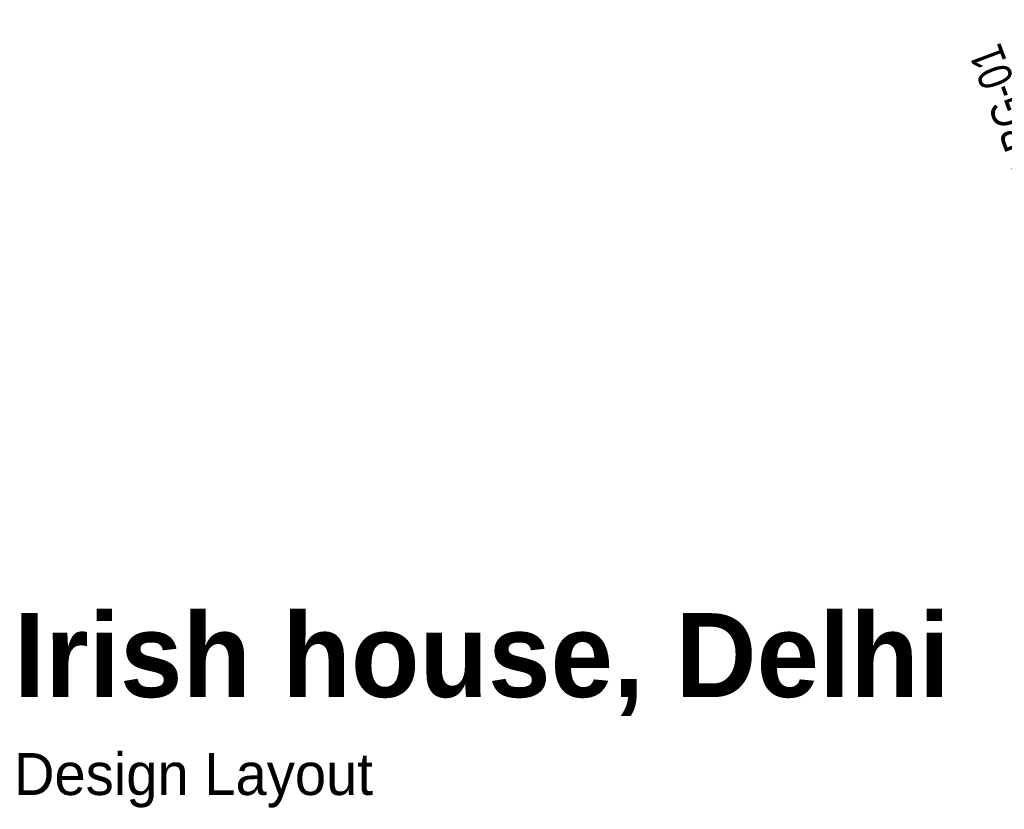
# Model space of a CAD drawing. Header units: millimetres. Extents: x -116878 to 389011, y -1241 to 103546.
# Tile 5 of 104: x 50151 to 57478, y 16247 to 22127. Entities that reach past the tile are written whole.
import ezdxf

# ---------------------------------------------------------------- set-up
doc = ezdxf.new("R2010")
doc.units = ezdxf.units.MM
doc.header["$MEASUREMENT"] = 0
doc.layers.get('0').update_dxf_attribs({"color": 252})
doc.layers.add('G-ANNO-TEXT', color=7, linetype='Continuous', lineweight=5)
doc.layers.add('M-HVAC-CDFF', color=7, linetype='Continuous', lineweight=5)
doc.styles.add('Arial_1', font='arial.ttf', dxfattribs={"width": 0.8, "height": 250})
doc.styles.add('FKD_FORMAT', font='txt')

# ---------------------------------------------------------------- blocks, each defined once
blk = doc.blocks.new('V_SLBG WITH PLENUM _350 H_ - V_SLBG_1000X150-15715090-AIR CONDITIONING HVAC LAYOUT- PART PLAN - L4-ZONE  7')
at = {"layer": 'M-HVAC-CDFF', "color": 140, "true_color": 0x00bfff}
for p, q in [((579216.5, -9755.6), (579149.8, -9933.5)), ((579149.8, -9933.5), (579216.5, -9755.6)), ((579228.2, -9781.3), (579175.5, -9921.8)), ((579175.6, -9921.8), (579228.2, -9781.4)), ((579228.2, -9781.4), (579175.6, -9921.8)), ((579175.6, -9921.8), (579228.2, -9781.4)), ((579218.3, -9807.9), (579210.1, -9829.7)), ((579210.1, -9829.7), (579218.3, -9807.9)), ((580190.3, -10120.8), (579216.5, -9755.6)), ((579216.5, -9755.6), (580190.3, -10120.8)), ((579216.5, -9755.6), (579216.5, -9755.6)), ((580154.6, -10159), (579218.3, -9807.9)), ((579218.3, -9807.9), (580154.6, -10159)), ((579218.3, -9807.9), (579218.3, -9807.9)), ((580164.5, -10132.5), (579228.2, -9781.3)), ((579228.2, -9781.4), (579228.2, -9781.3)), ((579228.2, -9781.4), (580164.5, -10132.5)), ((580164.5, -10132.5), (579228.2, -9781.4)), ((579228.2, -9781.4), (580164.5, -10132.5)), ((579228.2, -9781.4), (579228.2, -9781.4)), ((579193.7, -9873.5), (579185.5, -9895.3)), ((579185.5, -9895.3), (579193.7, -9873.5)), ((580130, -10224.6), (579193.7, -9873.5)), ((579193.7, -9873.5), (580130, -10224.6)), ((579193.7, -9873.5), (579193.7, -9873.5)), ((579206, -9840.7), (579197.8, -9862.5)), ((579197.8, -9862.5), (579206, -9840.7)), ((579197.8, -9862.5), (580134.1, -10213.6)), ((580134.1, -10213.6), (579197.8, -9862.5)), ((579197.8, -9862.5), (579197.8, -9862.5)), ((580142.3, -10191.8), (579206, -9840.7)), ((579206, -9840.7), (580142.3, -10191.8)), ((579206, -9840.7), (579206, -9840.7)), ((579210.1, -9829.7), (580146.4, -10180.8)), ((580146.4, -10180.8), (579210.1, -9829.7)), ((579210.1, -9829.7), (579210.1, -9829.7)), ((579149.8, -9933.5), (580123.6, -10298.7)), ((580123.6, -10298.7), (579149.8, -9933.5)), ((579149.8, -9933.5), (579149.8, -9933.5)), ((579175.5, -9921.8), (580111.9, -10272.9)), ((579175.6, -9921.8), (579175.5, -9921.8)), ((580111.9, -10272.9), (579175.6, -9921.8)), ((579175.6, -9921.8), (580111.9, -10272.9)), ((580111.9, -10272.9), (579175.6, -9921.8)), ((579175.6, -9921.8), (579175.6, -9921.8)), ((579185.5, -9895.3), (580121.8, -10246.4)), ((580121.8, -10246.4), (579185.5, -9895.3)), ((579185.5, -9895.3), (579185.5, -9895.3)), ((579526.7, -10053.5), (579519.7, -10072.2)), ((579753.7, -10160), (579760.8, -10141.3)), ((580111.9, -10272.9), (580164.5, -10132.5)), ((580164.5, -10132.5), (580111.9, -10272.9)), ((580111.9, -10272.9), (580164.5, -10132.5)), ((580164.5, -10132.5), (580111.9, -10272.9)), ((580123.6, -10298.7), (580190.3, -10120.8)), ((580190.3, -10120.8), (580123.6, -10298.7)), ((580146.4, -10180.8), (580154.6, -10159)), ((580154.6, -10159), (580146.4, -10180.8)), ((580146.4, -10180.8), (580146.4, -10180.8)), ((580154.6, -10159), (580154.6, -10159)), ((580164.5, -10132.5), (580164.5, -10132.5)), ((580164.5, -10132.5), (580164.5, -10132.5)), ((580190.3, -10120.8), (580190.3, -10120.8)), ((580121.8, -10246.4), (580130, -10224.6)), ((580130, -10224.6), (580121.8, -10246.4)), ((580121.8, -10246.4), (580121.8, -10246.4)), ((580130, -10224.6), (580130, -10224.6)), ((580134.1, -10213.6), (580142.3, -10191.8)), ((580142.3, -10191.8), (580134.1, -10213.6)), ((580134.1, -10213.6), (580134.1, -10213.6)), ((580142.3, -10191.8), (580142.3, -10191.8)), ((580111.9, -10272.9), (580111.9, -10272.9)), ((580111.9, -10272.9), (580111.9, -10272.9)), ((580123.6, -10298.7), (580123.6, -10298.7))]:
    blk.add_line(p, q, dxfattribs=at)
for centre, start_param, end_param in [((579636.7, -10116.1), 0.000023, 3.141616), ((579636.7, -10116.1), 3.141616, 6.283208), ((579643.7, -10097.4), 3.141616, 6.283208), ((579643.7, -10097.4), 0.000023, 3.141616)]:
    blk.add_ellipse(centre, major_axis=(-117, 43.9), ratio=0.000049, start_param=start_param, end_param=end_param, dxfattribs=at)

msp = doc.modelspace()

# ---------------------------------------------------------------- block references
at = {"layer": 'M-HVAC-CDFF', "color": 140, "true_color": 0x00bfff, "rotation": 131.10811433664}
msp.add_blockref('V_SLBG WITH PLENUM _350 H_ - V_SLBG_1000X150-15715090-AIR CONDITIONING HVAC LAYOUT- PART PLAN - L4-ZONE  7', (431377.2, -421865.7), dxfattribs=at)

# ---------------------------------------------------------------- texts
at = {"color": 201, "insert": (50108, 17707.8), "char_height": 312.5, "width": 11685.512, "attachment_point": 1, "style": 'FKD_FORMAT'}
msp.add_mtext('{\\fIBM Plex Sans|b1|i0|c0|p34;\\H2x;\\C250;\\c3289650;Irish house, Delhi\\P\\fIBM Plex Sans|b0|i0|c0|p34;\\H0.5x;Design Layout }', dxfattribs=at)
at = {"layer": 'G-ANNO-TEXT', "insert": (57613.4, 20801.2), "char_height": 250, "width": 1385.316, "attachment_point": 1, "rotation": 110.52889, "style": 'Arial_1'}
msp.add_mtext('SLBG-01', dxfattribs=at)

doc.saveas('drawing.dxf')
